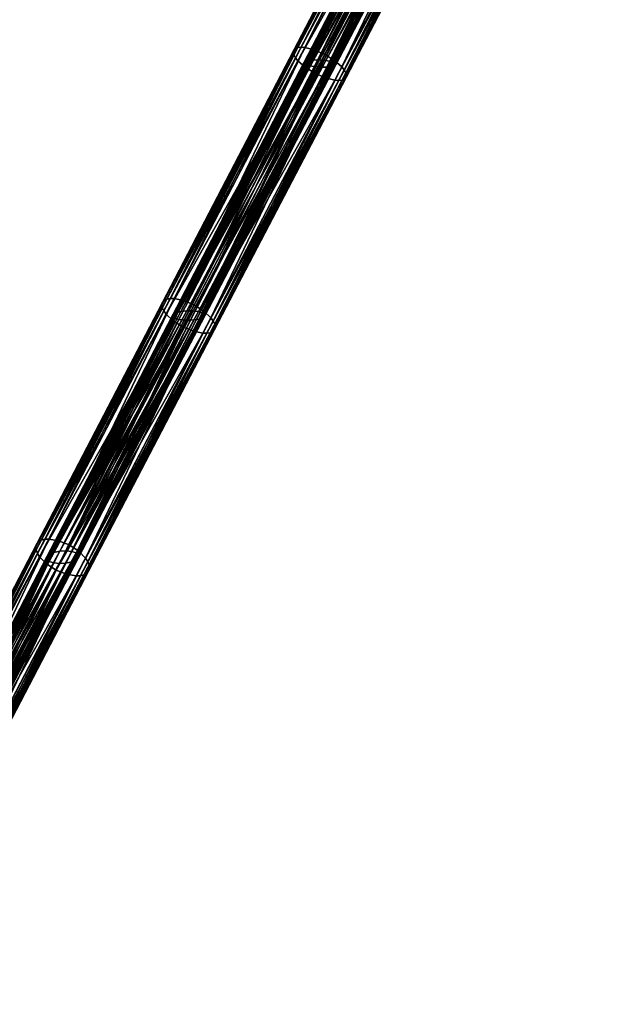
# Model space of a CAD drawing. Header units: centimetres. Extents: x -241 to 151, y -198 to 16.
# Tile 158 of 256: x -30 to -15, y -166 to -141. Entities that reach past the tile are written whole.
import ezdxf

# ---------------------------------------------------------------- set-up
doc = ezdxf.new("R2010")
doc.units = ezdxf.units.CM
doc.layers.add('957', color=7, linetype='Continuous', true_color=0x8d073a)

msp = doc.modelspace()

# ---------------------------------------------------------------- meshes
at = {"layer": '957', "color": 254, "true_color": 0xcad1ee}
mesh = msp.add_polyface(dxfattribs=at)
corners = [(-18.976, -136.376, 199.537), (-15.735, -129.535, 200.95), (-19.238, -136.259, 199.577), (-22.157, -142.479, 196.902), (-19.035, -135.868, 198.546), (-18.789, -136.015, 198.587), (-15.324, -129.367, 199.869), (-18.603, -136.165, 198.697), (-15.133, -129.509, 199.989), (-18.538, -136.236, 198.774), (-15.065, -129.574, 200.073), (-18.495, -136.3, 198.861), (-15.018, -129.632, 200.168), (-18.477, -136.357, 198.958), (-14.996, -129.681, 200.274), (-18.484, -136.403, 199.062), (-21.977, -142.637, 197.002), (-14.999, -129.72, 200.387), (-18.518, -136.436, 199.166), (-15.028, -129.744, 200.5), (-18.575, -136.453, 199.263), (-15.082, -129.754, 200.606), (-18.652, -136.454, 199.35), (-15.156, -129.749, 200.701), (-18.747, -136.442, 199.426), (-15.248, -129.73, 200.785), (-18.736, -136.092, 199.106), (-18.756, -136.077, 199.036), (-22.155, -142.534, 197.307), (-15.247, -129.447, 200.44), (-19.427, -136.067, 199.17), (-19.51, -136.037, 199.036), (-16.012, -129.324, 200.44), (-22.883, -142.578, 197.307), (-15.701, -129.403, 200.71), (-18.995, -136.13, 199.38), (-19.152, -136.116, 199.353), (-15.968, -129.339, 200.51), (-19.302, -136.094, 199.279), (-15.849, -129.37, 200.629), (-15.541, -129.432, 200.739), (-18.922, -136.132, 199.373), (-22.659, -142.633, 197.528), (-22.507, -142.644, 197.595), (-15.464, -129.443, 200.731), (-18.859, -136.132, 199.353), (-15.397, -129.451, 200.71), (-18.808, -136.128, 199.321), (-15.341, -129.457, 200.675), (-18.769, -136.123, 199.279), (-15.297, -129.459, 200.629), (-18.743, -136.114, 199.229), (-15.266, -129.458, 200.574), (-18.732, -136.104, 199.17), (-15.249, -129.454, 200.51), (-22.178, -142.615, 197.566), (-22.144, -142.602, 197.528), (-22.124, -142.586, 197.482), (-22.119, -142.569, 197.429), (-22.129, -142.552, 197.37), (-19.297, -135.751, 198.587), (-19.035, -135.868, 198.546), (-22.663, -142.215, 196.902), (-19.484, -136.111, 199.537), (-19.238, -136.259, 199.577), (-15.735, -129.535, 200.95), (-15.984, -129.39, 200.905), (-19.67, -135.961, 199.426), (-23.069, -142.489, 197.665), (-23.13, -142.413, 197.596), (-19.735, -135.891, 199.35), (-23.169, -142.342, 197.516), (-19.777, -135.826, 199.263), (-23.184, -142.278, 197.428), (-19.796, -135.769, 199.166), (-23.173, -142.224, 197.334), (-19.789, -135.723, 199.062), (-23.135, -142.184, 197.239), (-19.755, -135.691, 198.958), (-23.074, -142.16, 197.151), (-19.698, -135.674, 198.861), (-22.993, -142.151, 197.072), (-19.621, -135.672, 198.774), (-22.896, -142.158, 197.002), (-19.526, -135.685, 198.697), (-19.51, -136.037, 199.036), (-19.531, -136.023, 198.967), (-16.042, -129.311, 200.364), (-22.909, -142.56, 197.244), (-18.84, -136.048, 198.903), (-18.756, -136.077, 199.036), (-15.291, -129.423, 200.289), (-22.248, -142.502, 197.185), (-15.602, -129.345, 200.019), (-19.272, -135.985, 198.693), (-19.114, -135.999, 198.72), (-15.335, -129.409, 200.218), (-18.965, -136.021, 198.793), (-15.454, -129.377, 200.099), (-22.379, -142.479, 197.086), (-22.531, -142.467, 197.019), (-22.685, -142.469, 196.995), (-22.755, -142.475, 197.001), (-19.345, -135.982, 198.7), (-22.814, -142.484, 197.019), (-19.408, -135.983, 198.72), (-22.86, -142.496, 197.048), (-19.459, -135.986, 198.751), (-22.894, -142.51, 197.086), (-19.498, -135.992, 198.793), (-22.913, -142.525, 197.132), (-19.523, -136, 198.844), (-22.919, -142.542, 197.185), (-19.535, -136.01, 198.903)]
mesh.append_faces([[corners[k] for k in face] for face in [(0, 1, 2), (3, 4, 5), (6, 7, 5), (8, 9, 7), (10, 11, 9), (12, 13, 11), (14, 15, 13), (16, 5, 7), (17, 18, 15), (19, 20, 18), (21, 22, 20), (23, 24, 22), (25, 0, 24), (26, 27, 28), (29, 27, 26), (30, 31, 32), (30, 33, 31), (34, 35, 36), (37, 38, 30), (39, 36, 38), (40, 41, 35), (42, 30, 38), (43, 38, 36), (44, 45, 41), (46, 47, 45), (48, 49, 47), (50, 51, 49), (52, 53, 51), (54, 26, 53), (55, 45, 47), (56, 47, 49), (57, 49, 51), (58, 51, 53), (59, 53, 26), (60, 61, 62), (63, 64, 65), (66, 67, 63), (68, 63, 67), (69, 67, 70), (71, 70, 72), (73, 72, 74), (75, 74, 76), (77, 76, 78), (79, 78, 80), (81, 80, 82), (83, 82, 84), (62, 84, 60), (85, 86, 87), (85, 88, 86), (89, 90, 91), (92, 90, 89), (93, 94, 95), (96, 97, 89), (98, 95, 97), (99, 89, 97), (100, 97, 95), (101, 95, 94), (102, 94, 103), (104, 103, 105), (106, 105, 107), (108, 107, 109), (110, 109, 111), (112, 111, 113), (88, 113, 86)]], dxfattribs={"color": 254})
mesh = msp.add_polyface(dxfattribs=at)
corners = [(-22.382, -142.911, 197.766), (-19.238, -136.259, 199.577), (-22.645, -142.798, 197.802), (-18.976, -136.376, 199.537), (-22.157, -142.479, 196.902), (-22.401, -142.329, 196.865), (-19.035, -135.868, 198.546), (-18.789, -136.015, 198.587), (-21.977, -142.637, 197.002), (-18.603, -136.165, 198.697), (-21.915, -142.713, 197.072), (-18.538, -136.236, 198.774), (-21.876, -142.784, 197.151), (-18.495, -136.3, 198.861), (-21.861, -142.848, 197.239), (-18.477, -136.357, 198.958), (-21.872, -142.902, 197.334), (-18.484, -136.403, 199.062), (-21.91, -142.942, 197.428), (-18.518, -136.436, 199.166), (-21.971, -142.966, 197.516), (-18.575, -136.453, 199.263), (-22.052, -142.975, 197.596), (-18.652, -136.454, 199.35), (-22.149, -142.968, 197.665), (-18.747, -136.442, 199.426), (-18.736, -136.092, 199.106), (-22.155, -142.534, 197.307), (-22.129, -142.552, 197.37), (-22.789, -142.61, 197.429), (-22.883, -142.578, 197.307), (-19.427, -136.067, 199.17), (-22.659, -142.633, 197.528), (-19.302, -136.094, 199.279), (-22.507, -142.644, 197.595), (-19.152, -136.116, 199.353), (-22.353, -142.642, 197.62), (-18.995, -136.13, 199.38), (-22.283, -142.636, 197.613), (-18.922, -136.132, 199.373), (-22.224, -142.627, 197.595), (-18.859, -136.132, 199.353), (-22.178, -142.615, 197.566), (-18.808, -136.128, 199.321), (-22.144, -142.602, 197.528), (-18.769, -136.123, 199.279), (-22.124, -142.586, 197.482), (-18.743, -136.114, 199.229), (-22.119, -142.569, 197.429), (-18.732, -136.104, 199.17), (-22.663, -142.215, 196.902), (-19.035, -135.868, 198.546), (-22.401, -142.329, 196.865), (-22.888, -142.647, 197.766), (-19.238, -136.259, 199.577), (-19.484, -136.111, 199.537), (-22.645, -142.798, 197.802), (-23.069, -142.489, 197.665), (-19.67, -135.961, 199.426), (-23.13, -142.413, 197.596), (-19.735, -135.891, 199.35), (-23.169, -142.342, 197.516), (-19.777, -135.826, 199.263), (-23.184, -142.278, 197.428), (-19.796, -135.769, 199.166), (-23.173, -142.224, 197.334), (-19.789, -135.723, 199.062), (-23.135, -142.184, 197.239), (-19.755, -135.691, 198.958), (-23.074, -142.16, 197.151), (-19.698, -135.674, 198.861), (-22.993, -142.151, 197.072), (-19.621, -135.672, 198.774), (-22.896, -142.158, 197.002), (-19.526, -135.685, 198.697), (-26.151, -148.41, 194.952), (-22.883, -142.578, 197.307), (-22.909, -142.56, 197.244), (-19.51, -136.037, 199.036), (-22.248, -142.502, 197.185), (-22.155, -142.534, 197.307), (-18.756, -136.077, 199.036), (-18.84, -136.048, 198.903), (-22.379, -142.479, 197.086), (-18.965, -136.021, 198.793), (-22.531, -142.467, 197.019), (-19.114, -135.999, 198.72), (-22.685, -142.469, 196.995), (-19.272, -135.985, 198.693), (-22.755, -142.475, 197.001), (-19.345, -135.982, 198.7), (-22.814, -142.484, 197.019), (-19.408, -135.983, 198.72), (-22.86, -142.496, 197.048), (-19.459, -135.986, 198.751), (-22.894, -142.51, 197.086), (-19.498, -135.992, 198.793), (-22.913, -142.525, 197.132), (-19.523, -136, 198.844), (-22.919, -142.542, 197.185), (-19.535, -136.01, 198.903)]
mesh.append_faces([[corners[k] for k in face] for face in [(0, 1, 2), (3, 1, 0), (4, 5, 6), (7, 8, 4), (9, 10, 8), (10, 9, 11), (11, 12, 10), (12, 11, 13), (13, 14, 12), (14, 13, 15), (15, 16, 14), (16, 15, 17), (17, 18, 16), (18, 17, 19), (19, 20, 18), (20, 19, 21), (21, 22, 20), (22, 21, 23), (23, 24, 22), (24, 23, 25), (25, 0, 24), (0, 25, 3), (26, 27, 28), (29, 30, 31), (31, 32, 29), (33, 34, 32), (35, 36, 34), (36, 35, 37), (37, 38, 36), (38, 37, 39), (39, 40, 38), (40, 39, 41), (41, 42, 40), (43, 44, 42), (45, 46, 44), (47, 48, 46), (49, 28, 48), (50, 51, 52), (53, 54, 55), (53, 56, 54), (55, 57, 53), (58, 59, 57), (60, 61, 59), (62, 63, 61), (64, 65, 63), (66, 67, 65), (68, 69, 67), (70, 71, 69), (72, 73, 71), (74, 50, 73), (75, 71, 73), (76, 77, 78), (79, 80, 81), (82, 83, 79), (84, 85, 83), (86, 87, 85), (88, 89, 87), (90, 91, 89), (92, 93, 91), (94, 95, 93), (96, 97, 95), (98, 99, 97), (100, 77, 99)]], dxfattribs={"color": 254})
mesh = msp.add_polyface(dxfattribs=at)
corners = [(-22.382, -142.911, 197.766), (-22.645, -142.798, 197.802), (-25.673, -149.225, 195.639), (-25.41, -148.721, 194.861), (-22.401, -142.329, 196.865), (-22.157, -142.479, 196.902), (-25.651, -148.568, 194.828), (-25.235, -148.887, 194.952), (-21.977, -142.637, 197.002), (-25.177, -148.968, 195.014), (-21.915, -142.713, 197.072), (-25.141, -149.046, 195.086), (-21.876, -142.784, 197.151), (-25.13, -149.117, 195.165), (-21.861, -142.848, 197.239), (-25.146, -149.179, 195.25), (-21.872, -142.902, 197.334), (-25.188, -149.227, 195.335), (-21.91, -142.942, 197.428), (-25.252, -149.259, 195.414), (-21.971, -142.966, 197.516), (-25.336, -149.274, 195.486), (-22.052, -142.975, 197.596), (-25.436, -149.273, 195.548), (-22.149, -142.968, 197.665), (-22.129, -142.552, 197.37), (-22.155, -142.534, 197.307), (-25.439, -148.769, 195.223), (-22.789, -142.61, 197.429), (-26.14, -148.897, 195.223), (-22.883, -142.578, 197.307), (-25.9, -148.95, 195.422), (-22.659, -142.633, 197.528), (-25.747, -148.951, 195.482), (-22.507, -142.644, 197.595), (-25.595, -148.934, 195.505), (-22.353, -142.642, 197.62), (-25.528, -148.919, 195.499), (-22.283, -142.636, 197.613), (-25.474, -148.901, 195.482), (-22.224, -142.627, 197.595), (-25.432, -148.881, 195.456), (-22.178, -142.615, 197.566), (-25.404, -148.859, 195.422), (-22.144, -142.602, 197.528), (-25.39, -148.836, 195.38), (-22.124, -142.586, 197.482), (-25.391, -148.813, 195.333), (-22.119, -142.569, 197.429), (-25.407, -148.791, 195.28), (-25.914, -148.458, 194.861), (-22.401, -142.329, 196.865), (-25.651, -148.568, 194.828), (-22.663, -142.215, 196.902), (-26.177, -148.962, 195.639), (-22.645, -142.798, 197.802), (-22.888, -142.647, 197.766), (-26.352, -148.796, 195.548), (-23.069, -142.489, 197.665), (-26.41, -148.715, 195.486), (-23.13, -142.413, 197.596), (-26.446, -148.637, 195.414), (-23.169, -142.342, 197.516), (-26.457, -148.566, 195.335), (-23.184, -142.278, 197.428), (-26.441, -148.504, 195.25), (-23.173, -142.224, 197.334), (-26.399, -148.456, 195.165), (-23.135, -142.184, 197.239), (-26.335, -148.424, 195.086), (-23.074, -142.16, 197.151), (-26.251, -148.409, 195.014), (-22.993, -142.151, 197.072), (-26.151, -148.41, 194.952), (-22.896, -142.158, 197.002), (-22.883, -142.578, 197.307), (-26.172, -148.875, 195.167), (-22.909, -142.56, 197.244), (-25.542, -148.735, 195.114), (-22.155, -142.534, 197.307), (-22.248, -142.502, 197.185), (-25.678, -148.716, 195.024), (-22.379, -142.479, 197.086), (-25.831, -148.715, 194.964), (-22.531, -142.467, 197.019), (-25.983, -148.732, 194.942), (-22.685, -142.469, 196.995), (-26.05, -148.747, 194.948), (-22.755, -142.475, 197.001), (-26.104, -148.765, 194.964), (-22.814, -142.484, 197.019), (-26.146, -148.785, 194.99), (-22.86, -142.496, 197.048), (-26.174, -148.807, 195.024), (-22.894, -142.51, 197.086), (-26.188, -148.83, 195.066), (-22.913, -142.525, 197.132), (-26.188, -148.853, 195.114), (-22.919, -142.542, 197.185)]
mesh.append_faces([[corners[k] for k in face] for face in [(0, 1, 2), (3, 4, 5), (3, 6, 4), (7, 5, 8), (9, 8, 10), (11, 10, 12), (13, 12, 14), (15, 14, 16), (17, 16, 18), (19, 18, 20), (21, 20, 22), (23, 22, 24), (2, 24, 0), (25, 26, 27), (28, 29, 30), (31, 28, 32), (33, 32, 34), (35, 34, 36), (37, 36, 38), (39, 38, 40), (41, 40, 42), (43, 42, 44), (45, 44, 46), (47, 46, 48), (49, 48, 25), (50, 51, 52), (53, 51, 50), (54, 55, 56), (57, 56, 58), (58, 59, 57), (59, 58, 60), (60, 61, 59), (61, 60, 62), (62, 63, 61), (63, 62, 64), (64, 65, 63), (65, 64, 66), (66, 67, 65), (67, 66, 68), (68, 69, 67), (69, 68, 70), (70, 71, 69), (71, 70, 72), (72, 73, 71), (74, 50, 73), (50, 74, 53), (75, 76, 77), (78, 79, 80), (80, 81, 78), (81, 80, 82), (82, 83, 81), (83, 82, 84), (84, 85, 83), (85, 84, 86), (86, 87, 85), (87, 86, 88), (88, 89, 87), (89, 88, 90), (90, 91, 89), (91, 90, 92), (93, 92, 94), (95, 94, 96), (97, 96, 98), (76, 98, 77)]], dxfattribs={"color": 254})
mesh = msp.add_polyface(dxfattribs=at)
corners = [(-25.673, -149.225, 195.639), (-22.645, -142.798, 197.802), (-25.936, -149.115, 195.672), (-28.527, -154.701, 192.515), (-25.651, -148.568, 194.828), (-25.41, -148.721, 194.861), (-22.157, -142.479, 196.902), (-25.235, -148.887, 194.952), (-21.977, -142.637, 197.002), (-25.177, -148.968, 195.014), (-21.915, -142.713, 197.072), (-25.141, -149.046, 195.086), (-21.876, -142.784, 197.151), (-25.13, -149.117, 195.165), (-21.861, -142.848, 197.239), (-25.146, -149.179, 195.25), (-28.357, -154.875, 192.595), (-21.872, -142.902, 197.334), (-25.188, -149.227, 195.335), (-21.91, -142.942, 197.428), (-25.252, -149.259, 195.414), (-21.971, -142.966, 197.516), (-25.336, -149.274, 195.486), (-22.052, -142.975, 197.596), (-25.436, -149.273, 195.548), (-22.149, -142.968, 197.665), (-25.407, -148.791, 195.28), (-25.439, -148.769, 195.223), (-28.586, -154.743, 192.835), (-22.129, -142.552, 197.37), (-26.037, -148.931, 195.333), (-26.14, -148.897, 195.223), (-22.789, -142.61, 197.429), (-25.9, -148.95, 195.422), (-22.659, -142.633, 197.528), (-25.747, -148.951, 195.482), (-22.507, -142.644, 197.595), (-25.595, -148.934, 195.505), (-22.353, -142.642, 197.62), (-25.528, -148.919, 195.499), (-22.283, -142.636, 197.613), (-25.474, -148.901, 195.482), (-22.224, -142.627, 197.595), (-25.432, -148.881, 195.456), (-22.178, -142.615, 197.566), (-25.404, -148.859, 195.422), (-22.144, -142.602, 197.528), (-25.39, -148.836, 195.38), (-22.124, -142.586, 197.482), (-25.391, -148.813, 195.333), (-22.119, -142.569, 197.429), (-28.588, -154.914, 193.065), (-28.551, -154.885, 193.042), (-28.528, -154.855, 193.012), (-28.52, -154.825, 192.975), (-28.526, -154.796, 192.932), (-28.548, -154.768, 192.885), (-25.914, -148.458, 194.861), (-25.651, -148.568, 194.828), (-28.765, -154.546, 192.486), (-26.177, -148.962, 195.639), (-25.936, -149.115, 195.672), (-22.645, -142.798, 197.802), (-22.888, -142.647, 197.766), (-26.352, -148.796, 195.548), (-29.5, -154.842, 193.126), (-29.554, -154.755, 193.07), (-26.41, -148.715, 195.486), (-29.586, -154.67, 193.007), (-26.446, -148.637, 195.414), (-29.593, -154.592, 192.936), (-26.457, -148.566, 195.335), (-29.573, -154.522, 192.861), (-26.441, -148.504, 195.25), (-29.528, -154.466, 192.785), (-26.399, -148.456, 195.165), (-29.459, -154.427, 192.715), (-26.335, -148.424, 195.086), (-29.372, -154.405, 192.651), (-26.251, -148.409, 195.014), (-29.269, -154.4, 192.595), (-26.151, -148.41, 194.952), (-29.029, -154.44, 192.515), (-26.14, -148.897, 195.223), (-26.172, -148.875, 195.167), (-22.883, -142.578, 197.307), (-29.298, -154.93, 192.784), (-25.542, -148.735, 195.114), (-25.439, -148.769, 195.223), (-22.155, -142.534, 197.307), (-28.699, -154.706, 192.738), (-28.842, -154.692, 192.658), (-25.678, -148.716, 195.024), (-28.996, -154.701, 192.604), (-25.831, -148.715, 194.964), (-29.145, -154.733, 192.585), (-25.983, -148.732, 194.942), (-22.86, -142.496, 197.048), (-26.174, -148.807, 195.024), (-26.146, -148.785, 194.99), (-22.894, -142.51, 197.086), (-26.188, -148.83, 195.066), (-22.913, -142.525, 197.132), (-26.188, -148.853, 195.114), (-22.919, -142.542, 197.185), (-29.208, -154.757, 192.59), (-26.05, -148.747, 194.948), (-29.259, -154.784, 192.604), (-26.104, -148.765, 194.964), (-29.295, -154.812, 192.628), (-29.318, -154.842, 192.658), (-29.327, -154.872, 192.695), (-29.32, -154.902, 192.738)]
mesh.append_faces([[corners[k] for k in face] for face in [(0, 1, 2), (3, 4, 5), (6, 7, 5), (8, 9, 7), (10, 11, 9), (12, 13, 11), (14, 15, 13), (16, 5, 7), (17, 18, 15), (19, 20, 18), (21, 22, 20), (23, 24, 22), (25, 0, 24), (26, 27, 28), (29, 27, 26), (30, 31, 32), (32, 33, 30), (34, 35, 33), (36, 37, 35), (38, 39, 37), (40, 41, 39), (42, 43, 41), (44, 45, 43), (46, 47, 45), (48, 49, 47), (50, 26, 49), (51, 39, 41), (52, 41, 43), (53, 43, 45), (54, 45, 47), (55, 47, 49), (56, 49, 26), (57, 58, 59), (60, 61, 62), (63, 64, 60), (65, 60, 64), (66, 64, 67), (68, 67, 69), (70, 69, 71), (72, 71, 73), (74, 73, 75), (76, 75, 77), (78, 77, 79), (80, 79, 81), (82, 81, 57), (83, 84, 85), (83, 86, 84), (87, 88, 89), (90, 88, 87), (91, 87, 92), (93, 92, 94), (95, 94, 96), (97, 98, 99), (100, 101, 98), (102, 103, 101), (104, 84, 103), (105, 96, 106), (107, 106, 108), (109, 108, 99), (110, 99, 98), (111, 98, 101), (112, 101, 103), (86, 103, 84)]], dxfattribs={"color": 254})
mesh = msp.add_polyface(dxfattribs=at)
corners = [(-25.673, -149.225, 195.639), (-29.091, -155.171, 193.236), (-28.827, -155.277, 193.206), (-25.936, -149.115, 195.672), (-28.527, -154.701, 192.515), (-28.765, -154.546, 192.486), (-25.651, -148.568, 194.828), (-25.41, -148.721, 194.861), (-28.357, -154.875, 192.595), (-25.235, -148.887, 194.952), (-28.302, -154.962, 192.651), (-25.177, -148.968, 195.014), (-28.27, -155.047, 192.715), (-25.141, -149.046, 195.086), (-28.263, -155.125, 192.785), (-25.13, -149.117, 195.165), (-28.283, -155.195, 192.861), (-25.146, -149.179, 195.25), (-28.329, -155.251, 192.936), (-25.188, -149.227, 195.335), (-28.397, -155.29, 193.007), (-25.252, -149.259, 195.414), (-28.484, -155.312, 193.07), (-25.336, -149.274, 195.486), (-28.587, -155.317, 193.126), (-25.436, -149.273, 195.548), (-25.407, -148.791, 195.28), (-28.586, -154.743, 192.835), (-28.548, -154.768, 192.885), (-26.037, -148.931, 195.333), (-29.26, -154.955, 192.835), (-26.14, -148.897, 195.223), (-29.148, -154.992, 192.932), (-29.005, -155.006, 193.012), (-25.9, -148.95, 195.422), (-28.85, -154.997, 193.065), (-25.747, -148.951, 195.482), (-28.701, -154.964, 193.085), (-25.595, -148.934, 195.505), (-28.638, -154.941, 193.08), (-25.528, -148.919, 195.499), (-28.588, -154.914, 193.065), (-25.474, -148.901, 195.482), (-28.551, -154.885, 193.042), (-25.432, -148.881, 195.456), (-28.528, -154.855, 193.012), (-25.404, -148.859, 195.422), (-28.52, -154.825, 192.975), (-25.39, -148.836, 195.38), (-28.526, -154.796, 192.932), (-25.391, -148.813, 195.333), (-25.914, -148.458, 194.861), (-28.765, -154.546, 192.486), (-29.029, -154.44, 192.515), (-29.329, -155.016, 193.206), (-25.936, -149.115, 195.672), (-26.177, -148.962, 195.639), (-29.091, -155.171, 193.236), (-29.5, -154.842, 193.126), (-26.352, -148.796, 195.548), (-29.554, -154.755, 193.07), (-26.41, -148.715, 195.486), (-29.586, -154.67, 193.007), (-26.446, -148.637, 195.414), (-29.593, -154.592, 192.936), (-26.457, -148.566, 195.335), (-29.573, -154.522, 192.861), (-26.441, -148.504, 195.25), (-29.528, -154.466, 192.785), (-26.399, -148.456, 195.165), (-29.459, -154.427, 192.715), (-26.335, -148.424, 195.086), (-29.372, -154.405, 192.651), (-26.251, -148.409, 195.014), (-29.269, -154.4, 192.595), (-26.151, -148.41, 194.952), (-29.26, -154.955, 192.835), (-29.298, -154.93, 192.784), (-26.14, -148.897, 195.223), (-28.699, -154.706, 192.738), (-28.586, -154.743, 192.835), (-25.439, -148.769, 195.223), (-25.542, -148.735, 195.114), (-28.842, -154.692, 192.658), (-25.678, -148.716, 195.024), (-28.996, -154.701, 192.604), (-25.831, -148.715, 194.964), (-29.145, -154.733, 192.585), (-25.983, -148.732, 194.942), (-29.208, -154.757, 192.59), (-26.05, -148.747, 194.948), (-29.259, -154.784, 192.604), (-26.104, -148.765, 194.964), (-29.295, -154.812, 192.628), (-26.146, -148.785, 194.99), (-29.318, -154.842, 192.658), (-26.174, -148.807, 195.024), (-29.327, -154.872, 192.695), (-26.188, -148.83, 195.066), (-29.32, -154.902, 192.738), (-26.188, -148.853, 195.114)]
mesh.append_faces([[corners[k] for k in face] for face in [(0, 1, 2), (0, 3, 1), (4, 5, 6), (7, 8, 4), (9, 10, 8), (10, 9, 11), (11, 12, 10), (12, 11, 13), (13, 14, 12), (14, 13, 15), (15, 16, 14), (16, 15, 17), (17, 18, 16), (18, 17, 19), (19, 20, 18), (20, 19, 21), (21, 22, 20), (22, 21, 23), (24, 23, 25), (25, 2, 24), (2, 25, 0), (26, 27, 28), (29, 30, 31), (32, 30, 29), (29, 33, 32), (33, 29, 34), (34, 35, 33), (35, 34, 36), (36, 37, 35), (37, 36, 38), (38, 39, 37), (39, 38, 40), (40, 41, 39), (42, 43, 41), (44, 45, 43), (46, 47, 45), (48, 49, 47), (50, 28, 49), (51, 52, 53), (54, 55, 56), (54, 57, 55), (56, 58, 54), (59, 60, 58), (61, 62, 60), (63, 64, 62), (65, 66, 64), (67, 68, 66), (69, 70, 68), (71, 72, 70), (73, 74, 72), (75, 53, 74), (76, 77, 78), (79, 80, 81), (82, 83, 79), (84, 85, 83), (86, 87, 85), (88, 89, 87), (90, 91, 89), (92, 93, 91), (94, 95, 93), (96, 97, 95), (98, 99, 97), (100, 77, 99)]], dxfattribs={"color": 254})
mesh = msp.add_polyface(dxfattribs=at)
corners = [(-28.827, -155.277, 193.206), (-29.091, -155.171, 193.236), (-32.081, -160.91, 190.549), (-28.527, -154.701, 192.515), (-31.715, -160.207, 189.893), (-28.765, -154.546, 192.486), (-31.479, -160.365, 189.918), (-25.336, -149.274, 195.486), (-28.587, -155.317, 193.126), (-28.484, -155.312, 193.07), (-31.314, -160.547, 189.989), (-28.357, -154.875, 192.595), (-31.262, -160.64, 190.037), (-28.302, -154.962, 192.651), (-31.234, -160.73, 190.093), (-28.27, -155.047, 192.715), (-31.231, -160.816, 190.155), (-28.263, -155.125, 192.785), (-31.255, -160.893, 190.221), (-28.283, -155.195, 192.861), (-31.305, -160.957, 190.287), (-28.329, -155.251, 192.936), (-31.377, -161.004, 190.348), (-28.397, -155.29, 193.007), (-31.467, -161.033, 190.404), (-31.573, -161.044, 190.453), (-31.817, -161.013, 190.523), (-28.548, -154.768, 192.885), (-31.568, -160.399, 190.197), (-31.525, -160.429, 190.241), (-28.586, -154.743, 192.835), (-29.148, -154.992, 192.932), (-32.216, -160.696, 190.197), (-29.26, -154.955, 192.835), (-31.945, -160.745, 190.351), (-29.005, -155.006, 193.012), (-31.788, -160.725, 190.398), (-28.85, -154.997, 193.065), (-31.643, -160.678, 190.415), (-28.701, -154.964, 193.085), (-31.583, -160.645, 190.411), (-28.638, -154.941, 193.08), (-31.536, -160.61, 190.398), (-28.588, -154.914, 193.065), (-31.504, -160.573, 190.378), (-28.551, -154.885, 193.042), (-31.487, -160.535, 190.351), (-28.528, -154.855, 193.012), (-31.484, -160.497, 190.319), (-28.52, -154.825, 192.975), (-31.497, -160.462, 190.282), (-28.526, -154.796, 192.932), (-29.029, -154.44, 192.515), (-31.715, -160.207, 189.893), (-31.979, -160.104, 189.918), (-28.765, -154.546, 192.486), (-29.329, -155.016, 193.206), (-32.081, -160.91, 190.549), (-29.091, -155.171, 193.236), (-32.482, -160.57, 190.453), (-29.5, -154.842, 193.126), (-32.533, -160.478, 190.404), (-29.554, -154.755, 193.07), (-32.561, -160.387, 190.348), (-29.586, -154.67, 193.007), (-32.564, -160.301, 190.287), (-29.593, -154.592, 192.936), (-32.541, -160.224, 190.221), (-29.573, -154.522, 192.861), (-32.491, -160.16, 190.155), (-29.528, -154.466, 192.785), (-32.419, -160.113, 190.093), (-29.459, -154.427, 192.715), (-32.328, -160.084, 190.037), (-29.372, -154.405, 192.651), (-32.223, -160.073, 189.989), (-29.269, -154.4, 192.595), (-29.26, -154.955, 192.835), (-32.26, -160.667, 190.153), (-29.298, -154.93, 192.784), (-31.691, -160.36, 190.112), (-28.586, -154.743, 192.835), (-28.699, -154.706, 192.738), (-31.568, -160.399, 190.197), (-31.839, -160.351, 190.042), (-28.842, -154.692, 192.658), (-31.996, -160.37, 189.995), (-28.996, -154.701, 192.604), (-32.142, -160.418, 189.978), (-29.145, -154.733, 192.585), (-32.202, -160.45, 189.982), (-29.208, -154.757, 192.59), (-32.248, -160.486, 189.995), (-29.259, -154.784, 192.604), (-32.28, -160.523, 190.015), (-29.295, -154.812, 192.628), (-32.298, -160.561, 190.042), (-29.318, -154.842, 192.658), (-32.3, -160.598, 190.074), (-29.327, -154.872, 192.695), (-32.288, -160.634, 190.112), (-29.32, -154.902, 192.738)]
mesh.append_faces([[corners[k] for k in face] for face in [(0, 1, 2), (3, 4, 5), (6, 4, 3), (7, 8, 9), (10, 3, 11), (12, 11, 13), (14, 13, 15), (16, 15, 17), (18, 17, 19), (20, 19, 21), (22, 21, 23), (24, 23, 9), (25, 9, 8), (26, 8, 0), (27, 28, 29), (27, 30, 28), (31, 32, 33), (34, 31, 35), (36, 35, 37), (38, 37, 39), (40, 39, 41), (42, 41, 43), (44, 43, 45), (46, 45, 47), (48, 47, 49), (50, 49, 51), (29, 51, 27), (52, 53, 54), (52, 55, 53), (56, 57, 58), (59, 56, 60), (61, 60, 62), (63, 62, 64), (64, 65, 63), (65, 64, 66), (66, 67, 65), (67, 66, 68), (68, 69, 67), (69, 68, 70), (70, 71, 69), (71, 70, 72), (72, 73, 71), (73, 72, 74), (74, 75, 73), (75, 74, 76), (76, 54, 75), (54, 76, 52), (77, 78, 79), (80, 81, 82), (80, 83, 81), (82, 84, 80), (84, 82, 85), (85, 86, 84), (86, 85, 87), (87, 88, 86), (88, 87, 89), (90, 89, 91), (92, 91, 93), (94, 93, 95), (96, 95, 97), (98, 97, 99), (100, 99, 101), (78, 101, 79)]], dxfattribs={"color": 254})
mesh = msp.add_polyface(dxfattribs=at)
corners = [(-28.827, -155.277, 193.206), (-32.081, -160.91, 190.549), (-31.817, -161.013, 190.523), (-31.479, -160.365, 189.918), (-34.466, -165.489, 187.107), (-31.715, -160.207, 189.893), (-28.527, -154.701, 192.515), (-31.314, -160.547, 189.989), (-28.357, -154.875, 192.595), (-31.262, -160.64, 190.037), (-34.073, -165.839, 187.189), (-28.302, -154.962, 192.651), (-31.234, -160.73, 190.093), (-28.27, -155.047, 192.715), (-31.231, -160.816, 190.155), (-28.263, -155.125, 192.785), (-31.255, -160.893, 190.221), (-34.025, -165.938, 187.231), (-28.283, -155.195, 192.861), (-31.305, -160.957, 190.287), (-28.329, -155.251, 192.936), (-31.377, -161.004, 190.348), (-28.397, -155.29, 193.007), (-31.467, -161.033, 190.404), (-28.484, -155.312, 193.07), (-31.573, -161.044, 190.453), (-28.587, -155.317, 193.126), (-31.525, -160.429, 190.241), (-31.568, -160.399, 190.197), (-34.353, -165.677, 187.367), (-32.094, -160.735, 190.282), (-32.216, -160.696, 190.197), (-29.148, -154.992, 192.932), (-31.945, -160.745, 190.351), (-29.005, -155.006, 193.012), (-31.788, -160.725, 190.398), (-28.85, -154.997, 193.065), (-31.643, -160.678, 190.415), (-28.701, -154.964, 193.085), (-31.583, -160.645, 190.411), (-28.638, -154.941, 193.08), (-31.536, -160.61, 190.398), (-28.588, -154.914, 193.065), (-31.504, -160.573, 190.378), (-28.551, -154.885, 193.042), (-31.487, -160.535, 190.351), (-28.528, -154.855, 193.012), (-31.484, -160.497, 190.319), (-28.52, -154.825, 192.975), (-31.497, -160.462, 190.282), (-28.526, -154.796, 192.932), (-34.288, -165.927, 187.539), (-34.26, -165.881, 187.522), (-34.248, -165.835, 187.499), (-34.251, -165.791, 187.471), (-34.27, -165.749, 187.44), (-34.304, -165.71, 187.404), (-31.979, -160.104, 189.918), (-31.715, -160.207, 189.893), (-34.466, -165.489, 187.107), (-32.317, -160.752, 190.523), (-32.081, -160.91, 190.549), (-29.329, -155.016, 193.206), (-32.482, -160.57, 190.453), (-29.5, -154.842, 193.126), (-32.533, -160.478, 190.404), (-29.554, -154.755, 193.07), (-32.561, -160.387, 190.348), (-35.314, -165.821, 187.545), (-35.339, -165.724, 187.498), (-35.338, -165.631, 187.445), (-32.564, -160.301, 190.287), (-35.31, -165.546, 187.388), (-32.541, -160.224, 190.221), (-35.256, -165.474, 187.332), (-32.491, -160.16, 190.155), (-35.181, -165.42, 187.279), (-32.419, -160.113, 190.093), (-35.087, -165.384, 187.231), (-32.328, -160.084, 190.037), (-34.979, -165.367, 187.189), (-32.223, -160.073, 189.989), (-34.731, -165.39, 187.129), (-32.216, -160.696, 190.197), (-32.26, -160.667, 190.153), (-29.26, -154.955, 192.835), (-34.485, -165.636, 187.294), (-31.568, -160.399, 190.197), (-31.691, -160.36, 190.112), (-34.64, -165.631, 187.234), (-31.839, -160.351, 190.042), (-34.798, -165.661, 187.194), (-31.996, -160.37, 189.995), (-34.941, -165.723, 187.179), (-32.142, -160.418, 189.978), (-29.145, -154.733, 192.585), (-32.202, -160.45, 189.982), (-29.208, -154.757, 192.59), (-32.248, -160.486, 189.995), (-29.259, -154.784, 192.604), (-32.28, -160.523, 190.015), (-29.295, -154.812, 192.628), (-32.298, -160.561, 190.042), (-29.318, -154.842, 192.658), (-32.3, -160.598, 190.074), (-29.327, -154.872, 192.695), (-32.288, -160.634, 190.112), (-29.32, -154.902, 192.738), (-34.998, -165.765, 187.183), (-35.04, -165.809, 187.194), (-35.067, -165.855, 187.211), (-35.079, -165.9, 187.234), (-35.076, -165.945, 187.262), (-35.058, -165.987, 187.294)]
mesh.append_faces([[corners[k] for k in face] for face in [(0, 1, 2), (3, 4, 5), (6, 7, 3), (8, 9, 7), (10, 3, 7), (11, 12, 9), (13, 14, 12), (15, 16, 14), (17, 7, 9), (18, 19, 16), (20, 21, 19), (22, 23, 21), (24, 25, 23), (26, 2, 25), (27, 28, 29), (30, 31, 32), (32, 33, 30), (34, 35, 33), (36, 37, 35), (38, 39, 37), (40, 41, 39), (42, 43, 41), (44, 45, 43), (46, 47, 45), (48, 49, 47), (50, 27, 49), (51, 39, 41), (52, 41, 43), (53, 43, 45), (54, 45, 47), (55, 47, 49), (56, 49, 27), (57, 58, 59), (60, 61, 62), (62, 63, 60), (64, 65, 63), (66, 67, 65), (68, 63, 65), (69, 65, 67), (70, 67, 71), (72, 71, 73), (74, 73, 75), (76, 75, 77), (78, 77, 79), (80, 79, 81), (82, 81, 57), (83, 84, 85), (86, 87, 88), (89, 88, 90), (91, 90, 92), (93, 92, 94), (95, 96, 94), (97, 98, 96), (99, 100, 98), (101, 102, 100), (103, 104, 102), (105, 106, 104), (107, 84, 106), (108, 94, 96), (109, 96, 98), (110, 98, 100), (111, 100, 102), (112, 102, 104), (113, 104, 106)]], dxfattribs={"color": 254})

doc.saveas('drawing.dxf')
